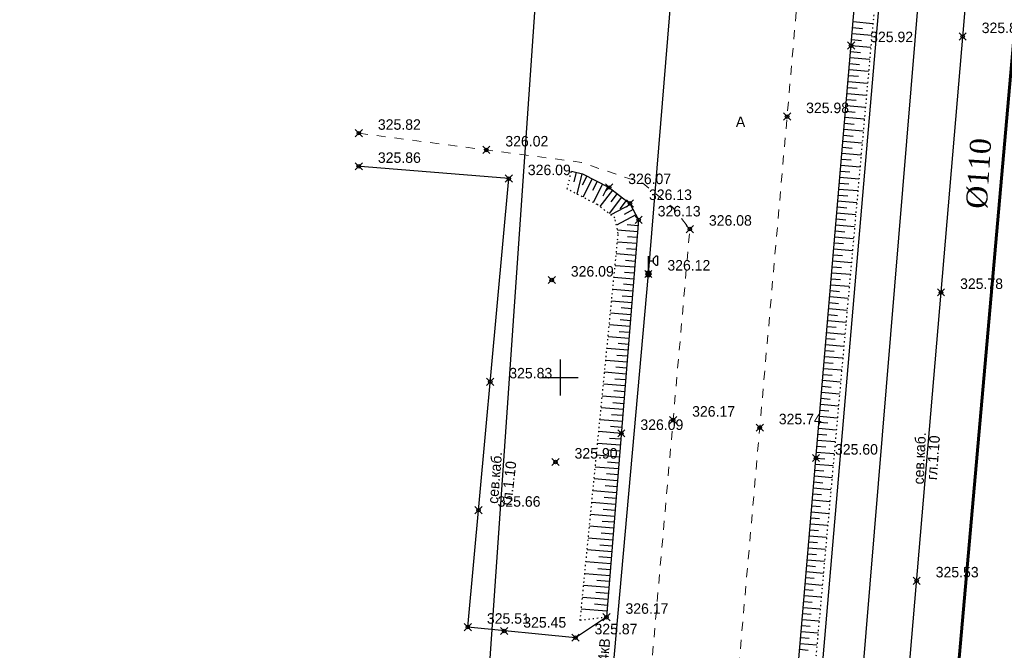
# Model space of a CAD drawing. Header units: metres. Extents: x 703769 to 722343, y 4313031 to 4317457.
# Tile 212 of 256: x 708133 to 708215, y 4314606 to 4314658. Entities that reach past the tile are written whole.
import ezdxf

# ---------------------------------------------------------------- set-up
doc = ezdxf.new("R2010")
doc.units = ezdxf.units.M
doc.header["$LTSCALE"] = 0.5
doc.header["$PDMODE"] = 35
doc.header["$PDSIZE"] = 0.3
for name, pattern in [('Auto_Street_NotBorder_Line_m1', [3, 1.5, -1.5]), ('ДОРОГИ_СТРОЯЩ', [9, 8, -1]), ('Контура низ откосов  Штриховая 0.1-0.5 - - - - - - -', [0.6, 0.1, -0.5])]:
    doc.linetypes.add(name, pattern=pattern)
for name, color, linetype in [('(001) Сетка', 92, 'Continuous'), ('(004) Точки рельефа', 7, 'Continuous'), ('(016) Кабель', 1, 'Continuous'), ('(019) Связь', 3, 'ИК_КАБ_СВЯЗИ'), ('(022) Возд. Линии', 7, 'Continuous'), ('(025) Дорога', 7, 'Continuous'), ('(035) Откосы', 7, 'Continuous'), ('(038) Деревья', 7, 'Continuous'), ('(040) Ограда', 7, 'Continuous')]:
    doc.layers.add(name, color=color, linetype=linetype)
doc.layers.add('AUTO#_ROADS_EXIST_L', color=7, linetype='Continuous', lineweight=15, true_color=0x000000)
doc.layers.add('ВОДОПРОВОД текст', color=7, linetype='Continuous', lineweight=50)
doc.styles.add('BM-431', font='txt')
doc.styles.add('D-431', font='txt')
doc.styles.add('S', font='txtwr', dxfattribs={"oblique": 15})
doc.styles.get("Standard").update_dxf_attribs({"font": 'times.ttf'})
doc.styles.add('Times New Roman', font='times.ttf')
doc.linetypes.add('ИК_КАБ_СВЯЗИ', pattern='A,4,["o",Standard,S=0.5,R=0,X=0,Y=-0.125],4,-2', length=10)
doc.linetypes.add('ИК_Э_КАБ_НН', pattern='A,8,-2,["<",Standard,S=1,R=0,X=0,Y=-0.5],8,[">",Standard,S=1,R=0,X=-0.5,Y=-0.5],-2', length=20)
doc.linetypes.add('ОГРАДА_М_1М', pattern='A,2.5,["о",Standard,S=1,R=0,X=0,Y=-0.35],0.5,["0",Standard,S=0.5,R=0,X=-0.3,Y=-0.25],2.5', length=5.5)
doc.linetypes.add('РЯД_ДЕР_ДО4М', pattern='A,0,[133,ltypeshp.shx,S=0.4,R=0,X=0,Y=0],-3', length=3)

# ---------------------------------------------------------------- blocks, each defined once
blk = doc.blocks.new('U1111')
for p, q in [((0.1, 0.45), (0.1, 2.95)), ((0.1, 2.2), (0.85, 2.2)), ((1.28934, 2.95), (0.85, 2.51066)), ((0.85, 2.51066), (0.85, 1.88934)), ((0.85, 1.88934), (1.28934, 1.45)), ((1.6, 2.95), (1.28934, 2.95)), ((1.6, 2.95), (1.6, 1.45)), ((0, 0.05), (0.1, 0.05)), ((0, -0.05), (0, 0.05)), ((0.1, 0.05), (0.1, -0.05)), ((1.28934, 1.45), (1.6, 1.45)), ((0.1, -0.05), (0, -0.05))]:
    blk.add_line(p, q)
blk.add_lwpolyline([(0.55, 0), (0.3, 0.433013), (-0.2, 0.433013), (-0.45, 0), (-0.2, -0.433013), (0.3, -0.433013)], close=True)
at = {"color": 4, "style": 'S', "oblique": 15}
blk.add_attdef('Z', (1.142936, -1.391276), '', height=2, dxfattribs=at)
blk = doc.blocks.new('Setka')
at = {"layer": '(001) Сетка'}
for p, q in [((0, 1.5), (0, -1.5)), ((-1.5, 0), (1.5, 0))]:
    blk.add_line(p, q, dxfattribs=at)

msp = doc.modelspace()

# ---------------------------------------------------------------- linework, layer by layer
at = {"layer": '(016) Кабель', "linetype": 'ИК_Э_КАБ_НН', "elevation": 325.652, "flags": 128}
msp.add_lwpolyline([(708148.162, 4314184.928), (708151.497, 4314225.638), (708155.946, 4314277.346), (708160.092, 4314325.308), (708165.82, 4314399.254), (708169.045, 4314439.184), (708172.399, 4314480.837), (708175.762, 4314521.367), (708178.982, 4314558.811), (708182.201, 4314596.426), (708185.813, 4314637.091), (708189.128, 4314677.545), (708192.281, 4314716.43), (708195.859, 4314758.023), (708198.741, 4314794.021), (708202.87, 4314842.96), (708206.45, 4314887.572), (708209.623, 4314925.94), (708213.998, 4314964.466), (708217.888, 4315003.776), (708222.285, 4315053.198), (708227.646, 4315118.21), (708230.7, 4315153.26), (708233.599, 4315183.887), (708236.608, 4315219.867), (708239.917, 4315258.483), (708242.964, 4315292.096), (708245.88, 4315324.716), (708249.037, 4315363.449), (708251.639, 4315395.315), (708254.553, 4315428.663), (708258.525, 4315473.098), (708262.105, 4315516.97), (708265.007, 4315550.248), (708267.691, 4315583.251), (708270.438, 4315616.597), (708274.286, 4315657.842), (708277.622, 4315697.97), (708280.245, 4315726.073), (708282.134, 4315747.294), (708285.192, 4315782.765), (708287.519, 4315812.482), (708289.716, 4315837.095), (708292.577, 4315870.499), (708295.609, 4315906.644), (708298.169, 4315937.003), (708301.105, 4315969.327), (708303.908, 4316001.447), (708306.247, 4316027.782), (708309.271, 4316062.456), (708312.329, 4316097.927), (708314.656, 4316127.644), (708316.853, 4316152.257), (708319.714, 4316185.661), (708322.746, 4316221.806), (708325.306, 4316252.165), (708328.242, 4316284.489), (708331.045, 4316316.609), (708331.607, 4316322.941)], dxfattribs=at)
at = {"layer": '(019) Связь', "flags": 128}
for points, elevation in [([(708317.145, 4316324.221), (708301.016, 4316142.912), (708256.741, 4315645.198), (708241.57, 4315465.518), (708189.214, 4314845.558), (708166.334, 4314514.295), (708160.318, 4314448.76), (708146.619, 4314291.453), (708137.034, 4314165.721), (708137.034, 4314165.721), (708137.034, 4314165.721), (708136.895, 4314100.448), (708136.888, 4314097.122)], 324.516), ([(708153.006, 4314105.043), (708156.993, 4314142.734), (708156.993, 4314142.734), (708174.147, 4314200.184), (708174.323, 4314203.958), (708195.362, 4314453.153), (708204.073, 4314563.084), (708218.911, 4314738.478), (708226.164, 4314758.135), (708236.601, 4314958.674), (708237.563, 4314979.166), (708241.532, 4315051.931), (708251.542, 4315144.303), (708253.161, 4315164.518), (708257.428, 4315233.645), (708258.881, 4315245.481), (708269.326, 4315369.847), (708270.394, 4315382.606), (708278.265, 4315465.509), (708280.616, 4315477.921), (708295.324, 4315641.488), (708303.766, 4315706.848), (708303.348, 4315724.234), (708305.187, 4315772.118), (708306.696, 4315783.119), (708308.615, 4315806.312), (708309.889, 4315815.038), (708320.552, 4315934.795), (708321.594, 4315946.168), (708336.888, 4316115.682), (708345.287, 4316227.711), (708346.981, 4316228.783), (708355.083, 4316230.156), (708358.134, 4316229.662)], 325.431)]:
    msp.add_lwpolyline(points, dxfattribs=dict(at, elevation=elevation))
at = {"layer": '(022) Возд. Линии', "elevation": -1.937, "flags": 128}
msp.add_lwpolyline([(708173.508, 4314249.294), (708180.426, 4314321.315), (708187.561, 4314422.215), (708190.623, 4314454.694), (708195.781, 4314509.415), (708203.64, 4314603.19), (708211.44, 4314697.517), (708218.596, 4314783.876), (708219.251, 4314789.291), (708222.239, 4314829.112), (708225.833, 4314872.829), (708227.553, 4314940.171), (708237.806, 4315038.61), (708242.302, 4315088.885), (708248.423, 4315158.844), (708247.859, 4315176.046), (708220.321, 4315178.161)], dxfattribs=at)
at = {"layer": '(035) Откосы'}
for p, q in [((708202.88, 4314658.111, 325.463), (708204.53, 4314657.971, 325.463)), ((708202.795, 4314657.115, 325.463), (708204.441, 4314656.975, 325.463)), ((708202.837, 4314657.613, 325.463), (708203.662, 4314657.543, 325.463)), ((708202.753, 4314656.617, 325.463), (708203.574, 4314656.547, 325.463)), ((708202.668, 4314655.621, 325.463), (708203.487, 4314655.551, 325.463)), ((708202.71, 4314656.119, 325.463), (708204.351, 4314655.979, 325.463)), ((708202.583, 4314654.625, 325.463), (708203.399, 4314654.556, 325.463)), ((708202.625, 4314655.123, 325.463), (708204.261, 4314654.984, 325.463)), ((708202.54, 4314654.127, 325.463), (708204.171, 4314653.988, 325.463)), ((708202.455, 4314653.131, 325.463), (708204.082, 4314652.992, 325.463)), ((708202.498, 4314653.629, 325.463), (708203.312, 4314653.56, 325.463)), ((708202.413, 4314652.633, 325.463), (708203.225, 4314652.564, 325.463)), ((708202.328, 4314651.637, 325.463), (708203.137, 4314651.568, 325.463)), ((708202.37, 4314652.135, 325.463), (708203.992, 4314651.997, 325.463)), ((708202.243, 4314650.641, 325.463), (708203.05, 4314650.572, 325.463)), ((708202.285, 4314651.139, 325.463), (708203.902, 4314651.001, 325.463)), ((708202.2, 4314650.143, 325.463), (708203.812, 4314650.006, 325.463)), ((708202.116, 4314649.147, 325.463), (708203.722, 4314649.01, 325.463)), ((708202.158, 4314649.645, 325.463), (708202.963, 4314649.576, 325.463)), ((708202.031, 4314648.151, 325.463), (708203.633, 4314648.014, 325.463)), ((708202.073, 4314648.649, 325.463), (708202.875, 4314648.58, 325.463)), ((708201.988, 4314647.653, 325.463), (708202.788, 4314647.585, 325.463)), ((708201.903, 4314646.657, 325.463), (708202.701, 4314646.589, 325.463)), ((708201.946, 4314647.155, 325.463), (708203.543, 4314647.019, 325.463)), ((708201.818, 4314645.661, 325.463), (708202.613, 4314645.593, 325.463)), ((708201.861, 4314646.159, 325.463), (708203.453, 4314646.023, 325.463)), ((708179.787, 4314645.56, -0.295), (708179.596, 4314644.77, -0.295)), ((708180.258, 4314645.446, -0.295), (708179.848, 4314643.751, -0.295)), ((708180.695, 4314645.24, -0.295), (708180.305, 4314644.478, -0.295)), ((708181.126, 4314645.02, -0.295), (708180.346, 4314643.494, -0.295)), ((708181.557, 4314644.799, -0.295), (708181.167, 4314644.035, -0.295)), ((708201.776, 4314645.163, 325.463), (708203.363, 4314645.027, 325.463)), ((708181.989, 4314644.579, -0.295), (708181.206, 4314643.048, -0.295)), ((708182.818, 4314644.086, -0.295), (708181.765, 4314642.708, -0.295)), ((708182.42, 4314644.358, -0.295), (708182.024, 4314643.585, -0.295)), ((708201.691, 4314644.167, 325.463), (708203.274, 4314644.032, 325.463)), ((708201.733, 4314644.665, 325.463), (708202.526, 4314644.597, 325.463)), ((708183.588, 4314643.498, -0.295), (708182.537, 4314642.123, -0.295)), ((708183.203, 4314643.792, -0.295), (708182.677, 4314643.104, -0.295)), ((708183.973, 4314643.204, -0.295), (708183.448, 4314642.517, -0.295)), ((708201.606, 4314643.171, 325.463), (708203.184, 4314643.036, 325.463)), ((708201.648, 4314643.669, 325.463), (708202.439, 4314643.601, 325.463)), ((708184.326, 4314642.883, -0.295), (708182.683, 4314642.012, -0.295)), ((708184.552, 4314642.455, -0.295), (708183.799, 4314642.056, -0.295)), ((708201.563, 4314642.673, 325.463), (708202.351, 4314642.605, 325.463)), ((708184.779, 4314642.027, -0.295), (708183.153, 4314641.165, -0.295)), ((708201.479, 4314641.676, 325.463), (708202.264, 4314641.61, 325.463)), ((708201.521, 4314642.175, 325.463), (708203.094, 4314642.04, 325.463)), ((708184.926, 4314640.611, -0.295), (708183.244, 4314640.747, -0.295)), ((708184.966, 4314641.105, -0.295), (708184.05, 4314641.179, -0.295)), ((708201.394, 4314640.68, 325.463), (708202.176, 4314640.614, 325.463)), ((708201.436, 4314641.178, 325.463), (708203.004, 4314641.045, 325.463)), ((708184.886, 4314640.117, -0.295), (708184.085, 4314640.182, -0.295)), ((708201.351, 4314640.182, 325.463), (708202.914, 4314640.049, 325.463)), ((708184.846, 4314639.622, -0.295), (708183.235, 4314639.753, -0.295)), ((708184.806, 4314639.128, -0.295), (708183.996, 4314639.194, -0.295)), ((708201.266, 4314639.186, 325.463), (708202.825, 4314639.053, 325.463)), ((708201.309, 4314639.684, 325.463), (708202.089, 4314639.618, 325.463)), ((708184.766, 4314638.634, -0.295), (708183.138, 4314638.766, -0.295)), ((708201.224, 4314638.688, 325.463), (708202.002, 4314638.622, 325.463)), ((708184.685, 4314637.646, -0.295), (708183.041, 4314637.779, -0.295)), ((708184.725, 4314638.14, -0.295), (708183.907, 4314638.206, -0.295)), ((708201.139, 4314637.692, 325.463), (708201.914, 4314637.626, 325.463)), ((708201.181, 4314638.19, 325.463), (708202.735, 4314638.058, 325.463)), ((708184.605, 4314636.658, -0.295), (708182.944, 4314636.793, -0.295)), ((708184.645, 4314637.152, -0.295), (708183.819, 4314637.219, -0.295)), ((708201.054, 4314636.696, 325.463), (708201.827, 4314636.63, 325.463)), ((708201.096, 4314637.194, 325.463), (708202.645, 4314637.062, 325.463)), ((708184.525, 4314635.67, -0.295), (708182.847, 4314635.806, -0.295)), ((708184.565, 4314636.164, -0.295), (708183.73, 4314636.231, -0.295)), ((708201.011, 4314636.198, 325.463), (708202.555, 4314636.067, 325.463)), ((708184.485, 4314635.176, -0.295), (708183.642, 4314635.244, -0.295)), ((708200.926, 4314635.202, 325.463), (708202.465, 4314635.071, 325.463)), ((708200.969, 4314635.7, 325.463), (708201.74, 4314635.634, 325.463)), ((708184.445, 4314634.681, -0.295), (708182.749, 4314634.819, -0.295)), ((708184.405, 4314634.187, -0.295), (708183.553, 4314634.256, -0.295)), ((708200.842, 4314634.206, 325.463), (708202.376, 4314634.075, 325.463)), ((708200.884, 4314634.704, 325.463), (708201.652, 4314634.639, 325.463)), ((708184.365, 4314633.693, -0.295), (708182.652, 4314633.832, -0.295)), ((708200.799, 4314633.708, 325.463), (708201.565, 4314633.643, 325.463)), ((708184.285, 4314632.705, -0.295), (708182.555, 4314632.845, -0.295)), ((708184.325, 4314633.199, -0.295), (708183.464, 4314633.269, -0.295)), ((708200.714, 4314632.712, 325.463), (708201.478, 4314632.647, 325.463)), ((708200.757, 4314633.21, 325.463), (708202.286, 4314633.08, 325.463)), ((708184.205, 4314631.717, -0.295), (708182.458, 4314631.858, -0.295)), ((708184.245, 4314632.211, -0.295), (708183.376, 4314632.281, -0.295)), ((708200.629, 4314631.716, 325.463), (708201.39, 4314631.651, 325.463)), ((708200.672, 4314632.214, 325.463), (708202.196, 4314632.084, 325.463)), ((708184.124, 4314630.729, -0.295), (708182.361, 4314630.872, -0.295)), ((708184.164, 4314631.223, -0.295), (708183.287, 4314631.294, -0.295)), ((708200.587, 4314631.218, 325.463), (708202.106, 4314631.088, 325.463)), ((708184.084, 4314630.234, -0.295), (708183.198, 4314630.306, -0.295)), ((708200.502, 4314630.222, 325.463), (708202.017, 4314630.093, 325.463)), ((708200.544, 4314630.72, 325.463), (708201.303, 4314630.655, 325.463)), ((708184.044, 4314629.74, -0.295), (708182.264, 4314629.885, -0.295)), ((708184.004, 4314629.246, -0.295), (708183.11, 4314629.319, -0.295)), ((708200.417, 4314629.226, 325.463), (708201.927, 4314629.097, 325.463)), ((708200.459, 4314629.724, 325.463), (708201.216, 4314629.659, 325.463)), ((708183.964, 4314628.752, -0.295), (708182.167, 4314628.898, -0.295)), ((708200.374, 4314628.728, 325.463), (708201.128, 4314628.664, 325.463)), ((708183.884, 4314627.764, -0.295), (708182.07, 4314627.911, -0.295)), ((708183.924, 4314628.258, -0.295), (708183.021, 4314628.331, -0.295)), ((708200.289, 4314627.732, 325.463), (708201.041, 4314627.668, 325.463)), ((708200.332, 4314628.23, 325.463), (708201.837, 4314628.101, 325.463)), ((708183.804, 4314626.776, -0.295), (708181.973, 4314626.924, -0.295)), ((708183.844, 4314627.27, -0.295), (708182.933, 4314627.344, -0.295)), ((708200.205, 4314626.736, 325.463), (708200.953, 4314626.672, 325.463)), ((708200.247, 4314627.234, 325.463), (708201.747, 4314627.106, 325.463)), ((708183.724, 4314625.788, -0.295), (708181.876, 4314625.937, -0.295)), ((708183.764, 4314626.282, -0.295), (708182.844, 4314626.356, -0.295)), ((708200.162, 4314626.238, 325.463), (708201.657, 4314626.11, 325.463)), ((708183.684, 4314625.293, -0.295), (708182.755, 4314625.369, -0.295)), ((708200.077, 4314625.242, 325.463), (708201.568, 4314625.115, 325.463)), ((708200.12, 4314625.74, 325.463), (708200.866, 4314625.676, 325.463)), ((708183.643, 4314624.799, -0.295), (708181.779, 4314624.951, -0.295)), ((708183.603, 4314624.305, -0.295), (708182.667, 4314624.381, -0.295)), ((708200.035, 4314624.744, 325.463), (708200.779, 4314624.68, 325.463)), ((708183.563, 4314623.811, -0.295), (708181.682, 4314623.964, -0.295)), ((708199.95, 4314623.748, 325.463), (708200.691, 4314623.684, 325.463)), ((708199.992, 4314624.246, 325.463), (708201.478, 4314624.119, 325.463)), ((708183.483, 4314622.823, -0.295), (708181.584, 4314622.977, -0.295)), ((708183.523, 4314623.317, -0.295), (708182.578, 4314623.394, -0.295)), ((708199.865, 4314622.751, 325.463), (708200.604, 4314622.688, 325.463)), ((708199.907, 4314623.249, 325.463), (708201.388, 4314623.123, 325.463)), ((708183.403, 4314621.835, -0.295), (708181.487, 4314621.99, -0.295)), ((708183.443, 4314622.329, -0.295), (708182.49, 4314622.406, -0.295)), ((708199.822, 4314622.253, 325.463), (708201.298, 4314622.128, 325.463)), ((708183.323, 4314620.846, -0.295), (708181.39, 4314621.003, -0.295)), ((708183.363, 4314621.341, -0.295), (708182.401, 4314621.419, -0.295)), ((708199.737, 4314621.257, 325.463), (708201.209, 4314621.132, 325.463)), ((708199.78, 4314621.755, 325.463), (708200.517, 4314621.693, 325.463)), ((708183.283, 4314620.352, -0.295), (708182.312, 4314620.431, -0.295)), ((708199.652, 4314620.261, 325.463), (708201.119, 4314620.136, 325.463)), ((708199.695, 4314620.759, 325.463), (708200.429, 4314620.697, 325.463)), ((708183.243, 4314619.858, -0.295), (708181.293, 4314620.016, -0.295)), ((708183.203, 4314619.364, -0.295), (708182.224, 4314619.444, -0.295)), ((708199.61, 4314619.763, 325.463), (708200.342, 4314619.701, 325.463)), ((708183.163, 4314618.87, -0.295), (708181.196, 4314619.03, -0.295)), ((708199.525, 4314618.767, 325.463), (708200.255, 4314618.705, 325.463)), ((708199.568, 4314619.265, 325.463), (708201.029, 4314619.141, 325.463)), ((708183.082, 4314617.882, -0.295), (708181.099, 4314618.043, -0.295)), ((708183.122, 4314618.376, -0.295), (708182.135, 4314618.456, -0.295)), ((708199.44, 4314617.771, 325.463), (708200.167, 4314617.709, 325.463)), ((708199.483, 4314618.269, 325.463), (708200.939, 4314618.145, 325.463)), ((708183.002, 4314616.894, -0.295), (708181.002, 4314617.056, -0.295)), ((708183.042, 4314617.388, -0.295), (708182.046, 4314617.469, -0.295)), ((708199.398, 4314617.273, 325.463), (708200.849, 4314617.149, 325.463)), ((708182.922, 4314615.905, -0.295), (708180.905, 4314616.069, -0.295)), ((708182.962, 4314616.4, -0.295), (708181.958, 4314616.481, -0.295)), ((708199.313, 4314616.277, 325.463), (708200.76, 4314616.154, 325.463)), ((708199.355, 4314616.775, 325.463), (708200.08, 4314616.713, 325.463)), ((708182.882, 4314615.411, -0.295), (708181.869, 4314615.493, -0.295)), ((708199.228, 4314615.281, 325.463), (708200.67, 4314615.158, 325.463)), ((708199.27, 4314615.779, 325.463), (708199.992, 4314615.718, 325.463)), ((708182.842, 4314614.917, -0.295), (708180.808, 4314615.082, -0.295)), ((708182.802, 4314614.423, -0.295), (708181.781, 4314614.506, -0.295)), ((708199.185, 4314614.783, 325.463), (708199.905, 4314614.722, 325.463)), ((708182.762, 4314613.929, -0.295), (708180.711, 4314614.095, -0.295)), ((708199.1, 4314613.787, 325.463), (708199.818, 4314613.726, 325.463)), ((708199.143, 4314614.285, 325.463), (708200.58, 4314614.162, 325.463)), ((708182.682, 4314612.941, -0.295), (708180.614, 4314613.109, -0.295)), ((708182.722, 4314613.435, -0.295), (708181.692, 4314613.518, -0.295)), ((708199.015, 4314612.791, 325.463), (708199.73, 4314612.73, 325.463)), ((708199.058, 4314613.289, 325.463), (708200.49, 4314613.167, 325.463)), ((708182.602, 4314611.953, -0.295), (708180.517, 4314612.122, -0.295)), ((708182.642, 4314612.447, -0.295), (708181.603, 4314612.531, -0.295)), ((708198.973, 4314612.293, 325.463), (708200.4, 4314612.171, 325.463)), ((708182.561, 4314611.458, -0.295), (708181.515, 4314611.543, -0.295)), ((708198.888, 4314611.297, 325.463), (708200.311, 4314611.176, 325.463)), ((708198.931, 4314611.795, 325.463), (708199.643, 4314611.734, 325.463)), ((708182.521, 4314610.964, -0.295), (708180.42, 4314611.135, -0.295)), ((708182.481, 4314610.47, -0.295), (708181.426, 4314610.556, -0.295)), ((708198.846, 4314610.799, 325.463), (708199.556, 4314610.738, 325.463)), ((708182.441, 4314609.976, -0.295), (708180.322, 4314610.148, -0.295)), ((708182.401, 4314609.482, -0.295), (708181.338, 4314609.568, -0.295)), ((708198.761, 4314609.803, 325.463), (708199.468, 4314609.742, 325.463)), ((708198.803, 4314610.301, 325.463), (708200.221, 4314610.18, 325.463)), ((708182.361, 4314608.988, -0.295), (708180.225, 4314609.161, -0.295)), ((708198.676, 4314608.807, 325.463), (708199.381, 4314608.747, 325.463)), ((708198.718, 4314609.305, 325.463), (708200.131, 4314609.184, 325.463)), ((708198.633, 4314608.309, 325.463), (708200.041, 4314608.189, 325.463)), ((708198.548, 4314607.313, 325.463), (708199.952, 4314607.193, 325.463)), ((708198.591, 4314607.811, 325.463), (708199.294, 4314607.751, 325.463)), ((708198.463, 4314606.317, 325.463), (708199.862, 4314606.197, 325.463)), ((708198.506, 4314606.815, 325.463), (708199.206, 4314606.755, 325.463)), ((708198.421, 4314605.819, 325.463), (708199.119, 4314605.759, 325.463))]:
    msp.add_line(p, q, dxfattribs=at)
at = {"layer": '(035) Откосы', "flags": 128}
for points, elevation in [([(708185.743, 4314462.929), (708190.187, 4314509.638), (708198.213, 4314603.38), (708206.311, 4314698.35), (708209.342, 4314738.853), (708210.74, 4314740.255), (708212.726, 4314761.863), (708240.187, 4314759.073), (708240.069, 4314757.906)], 325.463), ([(708179.4, 4314645.654), (708180.325, 4314645.43), (708182.548, 4314644.293), (708184.28, 4314642.969), (708185.006, 4314641.599), (708182.321, 4314608.494)], -0.295)]:
    msp.add_lwpolyline(points, dxfattribs=dict(at, elevation=elevation))
at = {"layer": '(035) Откосы', "linetype": 'Контура низ откосов  Штриховая 0.1-0.5 - - - - - - -'}
for points, elevation in [([(708240.069, 4314757.906), (708214.032, 4314760.27), (708212.162, 4314739.897), (708210.323, 4314738.19), (708208.146, 4314698.065), (708199.574, 4314603.006), (708191.911, 4314509.307), (708187.034, 4314463.136)], 325.942), ([(708182.321, 4314608.494), (708180.134, 4314608.229), (708183.305, 4314640.465), (708183.024, 4314641.754), (708181.549, 4314642.871), (708179.041, 4314644.169), (708179.4, 4314645.654)], -0.295)]:
    msp.add_lwpolyline(points, dxfattribs=dict(at, elevation=elevation))
at = {"layer": '(038) Деревья', "color": 0, "linetype": 'РЯД_ДЕР_ДО4М', "elevation": 325.162, "flags": 128}
msp.add_lwpolyline([(708187.716, 4314460.325), (708192.266, 4314509.144), (708200.044, 4314601.231), (708208.205, 4314696.413), (708210.687, 4314737.495)], dxfattribs=at)
at = {"layer": '(040) Ограда', "linetype": 'ОГРАДА_М_1М', "elevation": 325.873, "flags": 128}
msp.add_lwpolyline([(708182.321, 4314608.494), (708179.74, 4314606.787), (708170.772, 4314607.672), (708174.185, 4314645.038), (708161.466, 4314646.08)], dxfattribs=at)
at = {"color": 7, "lineweight": 60, "flags": 128}
msp.add_lwpolyline([(708240.115, 4314986.119), (708237.465, 4314926.667), (708235.809, 4314899.895), (708234.498, 4314869.618), (708230.06, 4314781.67), (708228.958, 4314757.378), (708223.359, 4314737.037), (708204.558, 4314523.813), (708196.059, 4314424.814), (708184.899, 4314294.752), (708174.557, 4314166.154), (708168.436, 4314154.821), (708168.436, 4314154.821), (708086.138, 4314125.895), (708037.269, 4314109.069), (708002.488, 4314098.284), (708002.488, 4314098.284), (707913.651, 4314069.236), (707865.757, 4314055.085), (707817.896, 4314040.633), (707721.771, 4314013.098), (707673.615, 4313999.646), (707633.375, 4313988.405), (707625.006, 4314019.638)], dxfattribs=at)
at = {"color": 0, "linetype": 'ByBlock', "lineweight": -2, "transparency": 16777216}
for p in [(708212.008, 4314656.875, 325.8), (708202.71, 4314656.119, 325.922), (708197.373, 4314650.207, 325.985), (708161.69, 4314648.819, 325.816), (708172.311, 4314647.428, 326.019), (708161.69, 4314646.062, 325.862), (708174.185, 4314645.038, 326.09), (708182.548, 4314644.293, 326.073), (708184.28, 4314642.969, 326.134), (708185.006, 4314641.599, 326.132), (708189.272, 4314640.828, 326.081), (708177.765, 4314636.587, 326.085), (708185.813, 4314637.091, 326.122), (708210.204, 4314635.559, 325.775), (708172.639, 4314628.108, 325.828), (708187.875, 4314624.918, 326.171), (708195.097, 4314624.284, 325.743), (708183.563, 4314623.811, 326.089), (708199.78, 4314621.755, 325.599), (708178.078, 4314621.425, 325.9), (708171.662, 4314617.413, 325.663), (708208.172, 4314611.532, 325.53), (708182.321, 4314608.494, 326.168), (708170.772, 4314607.672, 325.512), (708173.803, 4314607.343, 325.45), (708179.74, 4314606.787, 325.866)]:
    msp.add_point(p, dxfattribs=at)
at = {"layer": 'AUTO#_ROADS_EXIST_L', "linetype": 'Auto_Street_NotBorder_Line_m1', "lineweight": 15, "elevation": -0.295, "flags": 128}
for points in [[(708246.484, 4314741.865), (708247.734, 4314756.775), (708240.738, 4314759.979), (708207.258, 4314762.751), (708201.122, 4314692.908), (708193.27, 4314603.47), (708184.949, 4314510.163), (708181.081, 4314459.486), (708224.126, 4314459.052)], [(708161.69, 4314648.819), (708180.239, 4314646.39), (708185.349, 4314644.645), (708187.813, 4314642.66), (708189.272, 4314640.828), (708186.048, 4314604.109), (708177.724, 4314510.761), (708174.011, 4314462.126), (708145.993, 4314464.382)]]:
    msp.add_lwpolyline(points, dxfattribs=at)

# ---------------------------------------------------------------- block references
at = {"layer": '(001) Сетка'}
msp.add_blockref('Setka', (708178.465, 4314628.456), dxfattribs=at)
at = {"layer": '(022) Возд. Линии', "xscale": 0.5, "yscale": 0.5, "zscale": 0.5}
msp.add_blockref('U1111', (708185.788, 4314637.091, 325.652), dxfattribs=at)

# ---------------------------------------------------------------- texts
at = {"layer": '(004) Точки рельефа', "style": 'D-431'}
for s, p in [('325.80', (708213.594, 4314657.158, 325.8)), ('325.92', (708204.296, 4314656.404, 325.922)), ('325.98', (708198.959, 4314650.492, 325.985)), ('325.82', (708163.276, 4314649.103, 325.816)), ('326.02', (708173.897, 4314647.714, 326.019)), ('325.86', (708163.276, 4314646.347, 325.862)), ('326.09', (708175.771, 4314645.323, 326.09)), ('326.07', (708184.134, 4314644.578, 326.073)), ('326.13', (708185.866, 4314643.254, 326.134)), ('326.13', (708186.592, 4314641.884, 326.132)), ('326.08', (708190.858, 4314641.113, 326.081)), ('326.12', (708187.399, 4314637.376, 326.122)), ('326.09', (708179.351, 4314636.872, 326.085)), ('325.78', (708211.79, 4314635.842, 325.775)), ('325.83', (708174.225, 4314628.392, 325.828)), ('326.17', (708189.461, 4314625.204, 326.171)), ('325.74', (708196.683, 4314624.566, 325.743)), ('326.09', (708185.149, 4314624.097, 326.089)), ('325.60', (708201.366, 4314622.041, 325.599)), ('325.90', (708179.664, 4314621.709, 325.9)), ('325.66', (708173.248, 4314617.699, 325.663)), ('325.53', (708209.758, 4314611.813, 325.53)), ('326.17', (708183.907, 4314608.779, 326.168)), ('325.51', (708172.358, 4314607.953, 325.512)), ('325.45', (708175.389, 4314607.624, 325.45)), ('325.87', (708181.326, 4314607.07, 325.866))]:
    msp.add_text(s, height=0.875, dxfattribs=at).set_placement(p)
at = {"layer": '(016) Кабель', "color": 0, "linetype": 'Continuous', "style": 'D-431'}
msp.add_text('2каб. 0.4кВ', height=0.875, rotation=85.31674, dxfattribs=at).set_placement((708182.142, 4314600.669, -0.295))
at = {"layer": '(019) Связь', "color": 0, "linetype": 'Continuous', "style": 'D-431'}
for s, rotation, p in [('сев.каб.', 87.58351, (708208.759, 4314619.543, -0.295)), ('гл.1.10', 85.87098, (708209.851, 4314619.904, -0.295)), ('сев.каб.', 85.46197, (708173.28, 4314617.921, -0.295)), ('гл.1.10', 83.74945, (708174.414, 4314617.757, -0.295))]:
    msp.add_text(s, height=0.875, rotation=rotation, dxfattribs=at).set_placement(p)
at = {"layer": '(025) Дорога', "linetype": 'ДОРОГИ_СТРОЯЩ', "style": 'BM-431'}
msp.add_text('A', height=0.875, dxfattribs=at).set_placement((708193.107, 4314649.329, -0.295))

# ---------------------------------------------------------------- next in the draw order: texts
at = {"layer": 'ВОДОПРОВОД текст', "color": 7, "linetype": 'Continuous', "lineweight": 50, "insert": (708213.364, 4314645.469, -404.593), "char_height": 1.75, "width": 7.48307, "attachment_point": 5, "rotation": 86.22547, "style": 'Times New Roman', "bg_fill": 3, "box_fill_scale": 1, "bg_fill_color": 256, "bg_fill_transparency": 16714492}
msp.add_mtext('%%C110', dxfattribs=at)

doc.saveas('drawing.dxf')
